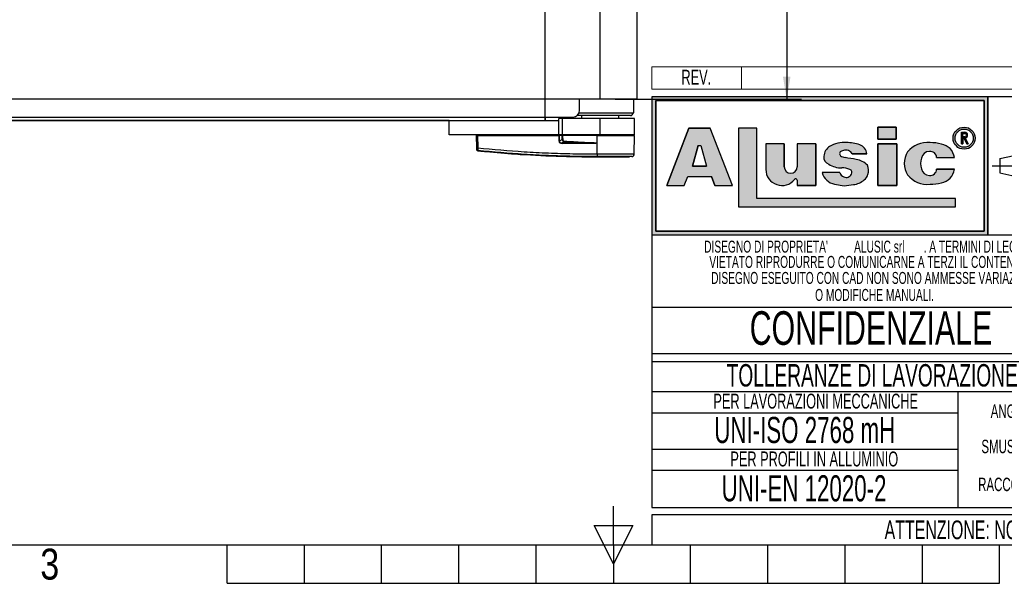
# Model space of a CAD drawing. Header units: millimetres. Extents: x 0 to 420, y 0 to 297.
# Tile 2 of 17: x 130 to 262, y 0 to 75. Entities that reach past the tile are written whole.
import ezdxf
from ezdxf.enums import TextEntityAlignment as Align

# ---------------------------------------------------------------- set-up
doc = ezdxf.new("R2010")
doc.units = ezdxf.units.MM
doc.linetypes.add('CENTERX2', pattern=[20.319999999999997, 12.7, -2.54, 2.54, -2.54])
doc.layers.add('CARTIGLIO', color=140, linetype='Continuous')
doc.layers.add('QUOTE', color=174, linetype='Continuous')
doc.styles.add('SLDTEXTSTYLE0', font='TXT', dxfattribs={"width": 0.6382978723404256})
doc.styles.add('SLDTEXTSTYLE1', font='TXT', dxfattribs={"width": 0.675})
doc.styles.add('SLDTEXTSTYLE2', font='TXT', dxfattribs={"width": 0.8214676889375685})
doc.styles.add('SLDTEXTSTYLE3', font='TXT', dxfattribs={"width": 0.75})
doc.dimstyles.new('SLDDIMSTYLE0', dxfattribs={"dimtxt": 3, "dimasz": 3, "dimexe": 0, "dimexo": 0.0625, "dimgap": 0.75, "dimtad": 1, "dimlfac": 5.437476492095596, "dimrnd": 1e-09, "dimzin": 12, "dimdsep": 46, "dimtxsty": 'SLDTEXTSTYLE3', "dimsah": 1, "dimcen": 0.09, "dimadec": 0, "dimazin": 3, "dimtfac": 1, "dimtdec": 3, "dimtofl": 0, "dimtmove": 0, "dimatfit": 3, "dimfxl": 0, "dimfrac": 2, "dimtolj": 1, "dimtzin": 12, "dimarcsym": 0})

# ---------------------------------------------------------------- blocks, each defined once
blk = doc.blocks.new('SW_NOTE_0_1')
at = {"layer": 'CARTIGLIO', "color": 0, "insert": (85.40558510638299, 3.222669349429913), "char_height": 2.5, "attachment_point": 2, "style": 'SLDTEXTSTYLE0'}
blk.add_mtext("ATTENZIONE: NON INTERPRETARE IL DISEGNO. IN CASO DI QUOTE MANCANTI O POCO CHIARE CONSULTARE L'UFFICIO TECNICO", dxfattribs=at)
blk = doc.blocks.new('SW_NOTE_0_14')
at = {"layer": 'CARTIGLIO', "color": 0, "insert": (6.67819148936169, 2.320321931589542), "char_height": 1.8, "attachment_point": 2, "style": 'SLDTEXTSTYLE0'}
blk.add_mtext("ANGOLO ±10'", dxfattribs=at)
blk = doc.blocks.new('SW_NOTE_0_15')
at = {"layer": 'CARTIGLIO', "color": 0, "insert": (23.93617021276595, 3.867203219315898), "char_height": 3, "attachment_point": 2, "style": 'SLDTEXTSTYLE0'}
blk.add_mtext('TOLLERANZE DI LAVORAZIONE', dxfattribs=at)
blk = doc.blocks.new('SW_NOTE_0_16')
at = {"layer": 'CARTIGLIO', "color": 0, "insert": (21.07265624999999, 5.800804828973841), "char_height": 4.500000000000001, "attachment_point": 2, "style": 'SLDTEXTSTYLE1'}
blk.add_mtext('CONFIDENZIALE', dxfattribs=at)
blk = doc.blocks.new('SW_NOTE_0_17')
at = {"layer": 'CARTIGLIO', "color": 0, "insert": (28.04255319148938, 2.062508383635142), "char_height": 1.6, "attachment_point": 2, "style": 'SLDTEXTSTYLE0'}
blk.add_mtext('DISEGNO ESEGUITO CON CAD NON SONO AMMESSE VARIAZIONI', dxfattribs=at)
blk = doc.blocks.new('SW_NOTE_0_18')
at = {"layer": 'CARTIGLIO', "color": 0, "insert": (27.3404255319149, 2.062508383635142), "char_height": 1.6, "attachment_point": 2, "style": 'SLDTEXTSTYLE0'}
blk.add_mtext('VIETATO RIPRODURRE O COMUNICARNE A TERZI IL CONTENUTO.', dxfattribs=at)
blk = doc.blocks.new('SW_NOTE_0_19')
at = {"layer": 'CARTIGLIO', "color": 0, "insert": (7.587765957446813, 2.320321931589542), "char_height": 1.8, "attachment_point": 2, "style": 'SLDTEXTSTYLE0'}
blk.add_mtext('SMUSSO 0.5x45°', dxfattribs=at)
blk = doc.blocks.new('SW_NOTE_0_20')
at = {"layer": 'CARTIGLIO', "color": 0, "insert": (10.40425531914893, 2.062508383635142), "char_height": 1.6, "attachment_point": 2, "style": 'SLDTEXTSTYLE0'}
blk.add_mtext('O MODIFICHE MANUALI.', dxfattribs=at)
blk = doc.blocks.new('SW_NOTE_0_21')
at = {"layer": 'CARTIGLIO', "color": 0, "char_height": 1.6, "attachment_point": 2, "style": 'SLDTEXTSTYLE0'}
for s, insert in [("DISEGNO DI PROPRIETA'", (10.27659574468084, 2.062508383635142)), ('ALUSIC srl', (25.45120500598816, 2.062508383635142)), (". A TERMINI DI LEGGE E'", (39.41078027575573, 2.062508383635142))]:
    blk.add_mtext(s, dxfattribs=dict(at, insert=insert))
blk = doc.blocks.new('SW_NOTE_0_22')
at = {"layer": 'CARTIGLIO', "color": 0, "insert": (8.569148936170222, 2.320321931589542), "char_height": 1.8, "attachment_point": 2, "style": 'SLDTEXTSTYLE0'}
blk.add_mtext('RACCORDO R 0.5', dxfattribs=at)
blk = doc.blocks.new('SW_NOTE_0_23')
at = {"layer": 'CARTIGLIO', "color": 0, "insert": (18.30319148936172, 2.578135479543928), "char_height": 2, "attachment_point": 2, "style": 'SLDTEXTSTYLE0'}
blk.add_mtext('PER LAVORAZIONI MECCANICHE', dxfattribs=at)
blk = doc.blocks.new('SW_NOTE_0_24')
at = {"layer": 'CARTIGLIO', "color": 0, "insert": (15.68484042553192, 4.511737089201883), "char_height": 3.5, "attachment_point": 2, "style": 'SLDTEXTSTYLE0'}
blk.add_mtext('UNI-ISO 2768 mH', dxfattribs=at)
blk = doc.blocks.new('SW_NOTE_0_25')
at = {"layer": 'CARTIGLIO', "color": 0, "insert": (13.85638297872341, 2.578135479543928), "char_height": 2, "attachment_point": 2, "style": 'SLDTEXTSTYLE0'}
blk.add_mtext('PER PROFILI IN ALLUMINIO', dxfattribs=at)
blk = doc.blocks.new('SW_NOTE_0_26')
at = {"layer": 'CARTIGLIO', "color": 0, "insert": (14.05585106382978, 4.511737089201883), "char_height": 3.5, "attachment_point": 2, "style": 'SLDTEXTSTYLE0'}
blk.add_mtext('UNI-EN 12020-2', dxfattribs=at)
blk = doc.blocks.new('SW_NOTE_0_27')
at = {"layer": 'CARTIGLIO', "color": 0, "insert": (2.340425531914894, 2.578135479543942), "char_height": 2, "attachment_point": 2, "style": 'SLDTEXTSTYLE0'}
blk.add_mtext('REV.', dxfattribs=at)
blk = doc.blocks.new('Cartiglio ALUSIC')
at = {"layer": 'CARTIGLIO'}
h = blk.add_hatch(color=256, dxfattribs=at)
h.paths.add_polyline_path([(113.971100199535, 149.9990413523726), (113.971100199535, 131.4990413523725), (158.971100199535, 131.4990413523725), (158.971100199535, 149.9990413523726)], flags=0)
h.paths.add_polyline_path([(114.471100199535, 131.9990413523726), (114.471100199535, 149.4990413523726), (158.471100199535, 149.4990413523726), (158.471100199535, 131.9990413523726)], flags=0)
h = blk.add_hatch(color=256, dxfattribs=at)
h.paths.add_polyline_path([(118.292263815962, 138.1064632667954), (118.7611454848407, 139.3206628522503), (121.9303757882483, 139.3206628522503), (122.3992574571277, 138.1064632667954), (124.7510688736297, 138.1064632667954), (121.7833115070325, 145.7916640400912), (118.9082097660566, 145.7916640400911), (115.9404523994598, 138.1064632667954)], flags=0)
h.paths.add_polyline_path([(119.3961687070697, 140.7216809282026), (120.1708764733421, 143.4547391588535), (120.5206447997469, 143.4547391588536), (121.2953525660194, 140.721680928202)], flags=0)
for points in [[(128.0219401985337, 145.7956943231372), (125.5527056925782, 145.7956943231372), (125.5527056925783, 135.2696801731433), (154.6424359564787, 135.2696801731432), (154.6424359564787, 136.3597302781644), (128.0219401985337, 136.3597302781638)], [(144.2116339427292, 145.9308884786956), (144.2116339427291, 144.3245774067), (146.6985305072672, 144.3245774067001), (146.6985305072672, 145.9308884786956)], [(146.7838932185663, 143.6808359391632), (144.2116339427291, 143.6808359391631), (144.2116339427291, 138.1064632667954), (146.7838932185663, 138.1064632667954)]]:
    blk.add_hatch(color=256, dxfattribs=at).paths.add_polyline_path(points, flags=0)
h = blk.add_hatch(color=256, dxfattribs=at)
edge = h.paths.add_edge_path(flags=0)
edge.add_arc((155.7921827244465, 144.4510199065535), 1.479868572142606, 0, 360)
edge = h.paths.add_edge_path(flags=0)
edge.add_arc((155.7921827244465, 144.4510199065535), 1.214864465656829, 0, 360)
h = blk.add_hatch(color=256, dxfattribs=at)
edge = h.paths.add_edge_path(flags=0)
edge.add_arc((155.8903200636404, 144.8676091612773), 0.3723980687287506, 277.1406326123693, 450.0000000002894)
edge.add_line((155.8903200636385, 145.240007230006), (155.450204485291, 145.240007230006))
edge.add_line((155.450204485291, 145.240007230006), (155.450204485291, 143.6880606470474))
edge.add_line((155.450204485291, 143.6880606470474), (155.605611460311, 143.6880606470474))
edge.add_line((155.605611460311, 143.6880606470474), (155.605611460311, 144.4952110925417))
edge.add_line((155.605611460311, 144.4952110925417), (155.764003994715, 144.4952110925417))
edge.add_line((155.764003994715, 144.4952110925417), (156.171212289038, 143.6880606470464))
edge.add_line((156.171212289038, 143.6880606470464), (156.3452765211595, 143.6880606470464))
edge.add_line((156.3452765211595, 143.6880606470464), (155.9366110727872, 144.4980993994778))
edge = h.paths.add_edge_path(flags=0)
edge.add_line((155.6056114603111, 145.0846002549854), (155.8903200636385, 145.0846002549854))
edge.add_arc((155.8903200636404, 144.8676091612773), 0.2169910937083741, -90.00000000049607, 90.00000000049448, ccw=False)
edge.add_line((155.8903200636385, 144.6506180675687), (155.6056114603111, 144.6506180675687))
edge.add_line((155.6056114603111, 144.6506180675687), (155.6056114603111, 145.0846002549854))
h = blk.add_hatch(color=256, dxfattribs=at)
edge = h.paths.add_edge_path(flags=0)
edge.add_line((139.7219511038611, 138.0874905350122), (140.9616140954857, 138.2313935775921))
edge.add_arc((140.6251358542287, 140.9172664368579), 2.706867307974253, 277.1406456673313, 311.0032214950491)
edge.add_arc((141.7459062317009, 139.8536948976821), 1.178212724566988, 303.7868133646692, 347.8980612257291)
edge.add_arc((141.0550130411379, 140.1458147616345), 1.920162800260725, 343.6935231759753, 381.4193527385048)
edge.add_arc((140.9170023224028, 138.8528855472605), 2.77207698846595, 46.00269433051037, 81.25096772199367)
edge.add_arc((133.1604335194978, 99.54681763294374), 42.8338661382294, 78.993004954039, 81.01866969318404)
edge.add_arc((140.0875549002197, 143.5111497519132), 1.672976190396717, 238.77709912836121, 261.74465207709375, ccw=False)
edge.add_arc((139.511171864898, 142.3534770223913), 0.3988810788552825, 114.64010585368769, 223.1865854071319, ccw=False)
edge.add_arc((139.9292750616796, 141.471492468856), 1.374925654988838, 90.51660503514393, 115.15343256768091, ccw=False)
edge.add_arc((139.978971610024, 141.8617877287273), 0.986530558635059, 50.69488274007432, 93.60864602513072, ccw=False)
edge.add_arc((140.2656634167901, 142.2302567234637), 0.519939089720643, 14.547573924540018, 49.4198797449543, ccw=False)
edge.add_line((140.7689329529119, 142.3608569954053), (142.7634621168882, 142.3608569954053))
edge.add_arc((141.3534729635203, 142.2214802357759), 1.416861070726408, 5.645321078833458, 71.38339334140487)
edge.add_arc((140.0918708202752, 138.6413140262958), 5.212710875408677, 70.80435731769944, 90.86664277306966)
edge.add_arc((139.6876943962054, 140.01898057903), 3.848224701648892, 85.15036290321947, 119.9120405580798)
edge.add_arc((138.7589405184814, 141.8826763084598), 1.774008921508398, 123.9309471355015, 174.9914571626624)
edge.add_arc((138.007121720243, 141.9227892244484), 1.021881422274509, 173.5516105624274, 249.3813116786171)
edge.add_arc((139.4480837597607, 143.8857829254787), 3.430150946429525, 238.3320469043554, 269.1908231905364)
edge.add_arc((139.5671105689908, 138.3083973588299), 2.154096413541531, 64.99796384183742, 94.45891481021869, ccw=False)
edge.add_arc((140.3551381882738, 139.8813550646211), 0.398545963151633, -35.586121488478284, 72.11412463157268, ccw=False)
edge.add_arc((139.9862171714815, 139.9393420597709), 0.7512299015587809, 245.201083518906, 337.29941344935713, ccw=False)
edge.add_arc((139.934335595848, 140.0154535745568), 0.8024620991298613, 192.5591591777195, 250.8523518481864, ccw=False)
edge.add_line((139.1510748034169, 139.8409601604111), (136.768183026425, 139.8409601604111))
edge.add_arc((138.8654850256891, 140.4022414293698), 2.1711085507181, 194.9824340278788, 258.3364147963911)
edge.add_line((138.4265630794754, 138.2759630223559), (139.7219511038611, 138.0874905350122))
h = blk.add_hatch(color=256, dxfattribs=at)
edge = h.paths.add_edge_path(flags=0)
edge.add_arc((151.1448446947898, 140.5631500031), 1.095489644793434, 191.1589777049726, 269.9285492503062, ccw=False)
edge.add_arc((152.2932291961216, 141.066632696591), 2.335462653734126, 162.1599290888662, 197.8400709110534, ccw=False)
edge.add_arc((151.1448446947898, 141.5701153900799), 1.095489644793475, 90.07145075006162, 168.8410222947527, ccw=False)
edge.add_arc((151.2517282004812, 141.8150308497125), 0.8574339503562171, 2.566657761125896, 97.25285314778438, ccw=False)
edge.add_line((152.108301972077, 141.8534281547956), (154.4848142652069, 141.8534281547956))
edge.add_arc((152.4212904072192, 141.6061501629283), 2.078287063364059, 6.833333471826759, 81.00039250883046)
edge.add_arc((151.336234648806, 138.6914263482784), 5.163706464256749, 74.1517675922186, 91.31975036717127)
edge.add_arc((150.8738064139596, 140.4366829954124), 3.434301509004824, 84.25969198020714, 140.8312604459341)
edge.add_arc((150.5707293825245, 141.0666326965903), 2.817144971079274, 146.8823062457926, 213.1176937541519)
edge.add_arc((150.87380641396, 141.6965823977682), 3.434301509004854, 219.1687395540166, 275.7403080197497)
edge.add_arc((151.3362346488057, 143.4418390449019), 5.163706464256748, 268.6802496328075, 285.8482324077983)
edge.add_arc((152.4212904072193, 140.5271152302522), 2.078287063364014, 278.9996074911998, 353.1666665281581)
edge.add_line((154.4848142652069, 140.2798372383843), (152.1083019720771, 140.2798372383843))
edge.add_arc((151.2517282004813, 140.3182345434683), 0.8574339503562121, 262.7471468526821, 357.4333422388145, ccw=False)
h = blk.add_hatch(color=256, dxfattribs=at)
edge = h.paths.add_edge_path(flags=0)
edge.add_arc((132.5578484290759, 140.6186164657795), 0.8721260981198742, 180, 360, ccw=False)
edge.add_line((131.6857223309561, 140.6186164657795), (131.6857223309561, 143.6808359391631))
edge.add_line((131.6857223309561, 143.6808359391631), (129.2243885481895, 143.6808359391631))
edge.add_line((129.2243885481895, 143.6808359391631), (129.2243885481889, 140.2640777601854))
edge.add_arc((131.3820030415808, 140.2640777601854), 2.157614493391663, 180, 321.9680973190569)
edge.add_arc((133.2350345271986, 138.8146685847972), 0.1949400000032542, 3.751097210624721e-10, 141.9680973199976, ccw=False)
edge.add_line((133.4299745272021, 138.8146685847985), (133.4299745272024, 138.106463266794))
edge.add_line((133.4299745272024, 138.106463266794), (135.91068894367, 138.106463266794))
edge.add_line((135.91068894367, 138.106463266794), (135.9106889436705, 143.6808359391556))
edge.add_line((135.9106889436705, 143.6808359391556), (133.4299745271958, 143.6808359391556))
edge.add_line((133.4299745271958, 143.6808359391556), (133.4299745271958, 140.6186164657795))
at = {"color": 161, "linetype": 'Continuous', "lineweight": 18}
for p, q in [((113.971100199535, 150.9990413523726), (113.971100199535, 153.9990413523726)), ((113.971100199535, 153.9990413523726), (313.621100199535, 153.9990413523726)), ((125.971100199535, 153.9990413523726), (125.971100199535, 150.9990413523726)), ((113.971100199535, 150.9990413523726), (313.621100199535, 150.9990413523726))]:
    blk.add_line(p, q, dxfattribs=at)
at = {"layer": 'CARTIGLIO'}
for p, q in [((113.971100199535, 149.9990413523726), (113.971100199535, 131.4990413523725)), ((113.971100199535, 149.9990413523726), (113.971100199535, 94.99904135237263)), ((173.971100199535, 149.9990413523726), (113.971100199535, 149.9990413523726)), ((158.971100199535, 149.9990413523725), (113.971100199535, 149.9990413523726)), ((113.971100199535, 149.9990413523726), (113.971100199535, 131.4990413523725)), ((113.971100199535, 149.9990413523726), (113.971100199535, 115.5498549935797)), ((114.471100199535, 131.9990413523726), (114.471100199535, 149.4990413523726)), ((114.471100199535, 149.4990413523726), (114.471100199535, 131.9990413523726)), ((114.471100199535, 149.4990413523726), (158.471100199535, 149.4990413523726)), ((158.471100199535, 149.4990413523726), (114.471100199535, 149.4990413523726)), ((158.471100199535, 149.4990413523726), (158.471100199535, 131.9990413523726)), ((158.471100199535, 131.9990413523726), (158.471100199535, 149.4990413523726)), ((158.971100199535, 131.4990413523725), (158.971100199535, 149.9990413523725)), ((158.971100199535, 149.9990413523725), (158.971100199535, 131.4990413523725)), ((118.9082097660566, 145.7916640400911), (115.9404523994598, 138.1064632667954)), ((115.9404523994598, 138.1064632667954), (118.9082097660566, 145.7916640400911)), ((121.7833115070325, 145.7916640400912), (118.9082097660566, 145.7916640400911)), ((118.9082097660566, 145.7916640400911), (121.7833115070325, 145.7916640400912)), ((124.7510688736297, 138.1064632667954), (121.7833115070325, 145.7916640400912)), ((124.7510688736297, 138.1064632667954), (121.7833115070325, 145.7916640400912)), ((128.0219401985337, 145.7956943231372), (125.5527056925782, 145.7956943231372)), ((125.5527056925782, 145.7956943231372), (125.5527056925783, 135.2696801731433)), ((128.0219401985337, 145.7956943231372), (125.5527056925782, 145.7956943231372)), ((125.5527056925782, 145.7956943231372), (125.5527056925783, 135.2696801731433)), ((128.0219401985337, 136.3597302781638), (128.0219401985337, 145.7956943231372)), ((128.0219401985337, 136.3597302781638), (128.0219401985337, 145.7956943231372)), ((146.6985305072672, 145.9308884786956), (144.2116339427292, 145.9308884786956)), ((144.2116339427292, 145.9308884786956), (144.2116339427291, 144.3245774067)), ((144.2116339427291, 144.3245774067), (144.2116339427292, 145.9308884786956)), ((144.2116339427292, 145.9308884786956), (146.6985305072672, 145.9308884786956)), ((146.6985305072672, 145.9308884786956), (146.6985305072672, 144.3245774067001)), ((146.6985305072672, 144.3245774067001), (146.6985305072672, 145.9308884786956)), ((155.450204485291, 143.6880606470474), (155.450204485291, 145.240007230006)), ((155.450204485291, 143.6880606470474), (155.450204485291, 145.240007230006)), ((155.450204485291, 145.240007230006), (155.8903200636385, 145.240007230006)), ((155.450204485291, 145.240007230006), (155.8903200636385, 145.240007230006)), ((144.2116339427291, 144.3245774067), (146.6985305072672, 144.3245774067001)), ((146.6985305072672, 144.3245774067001), (144.2116339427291, 144.3245774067)), ((155.6056114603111, 145.0846002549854), (155.8903200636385, 145.0846002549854)), ((155.6056114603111, 144.6506180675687), (155.6056114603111, 145.0846002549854)), ((155.6056114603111, 144.6506180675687), (155.6056114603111, 145.0846002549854)), ((155.6056114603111, 145.0846002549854), (155.8903200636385, 145.0846002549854)), ((155.6056114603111, 144.6506180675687), (155.8903200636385, 144.6506180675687)), ((155.8903200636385, 144.6506180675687), (155.6056114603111, 144.6506180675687)), ((155.605611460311, 144.4952110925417), (155.605611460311, 143.6880606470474)), ((155.605611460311, 143.6880606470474), (155.605611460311, 144.4952110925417)), ((155.764003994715, 144.4952110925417), (155.605611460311, 144.4952110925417)), ((155.605611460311, 144.4952110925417), (155.764003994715, 144.4952110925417)), ((156.171212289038, 143.6880606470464), (155.764003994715, 144.4952110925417)), ((155.764003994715, 144.4952110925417), (156.171212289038, 143.6880606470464)), ((155.9366110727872, 144.4980993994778), (156.3452765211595, 143.6880606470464)), ((155.9366110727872, 144.4980993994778), (156.3452765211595, 143.6880606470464)), ((119.3961687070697, 140.7216809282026), (120.1708764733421, 143.4547391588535)), ((120.1708764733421, 143.4547391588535), (119.3961687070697, 140.7216809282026)), ((120.1708764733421, 143.4547391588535), (120.5206447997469, 143.4547391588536)), ((120.1708764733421, 143.4547391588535), (120.5206447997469, 143.4547391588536)), ((120.5206447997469, 143.4547391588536), (121.2953525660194, 140.721680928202)), ((120.5206447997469, 143.4547391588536), (121.2953525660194, 140.721680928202)), ((129.2243885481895, 143.6808359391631), (129.2243885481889, 140.2640777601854)), ((131.6857223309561, 143.6808359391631), (129.2243885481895, 143.6808359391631)), ((131.6857223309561, 143.6808359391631), (129.2243885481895, 143.6808359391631)), ((129.2243885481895, 143.6808359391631), (129.2243885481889, 140.2640777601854)), ((131.6857223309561, 140.6186164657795), (131.6857223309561, 143.6808359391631)), ((131.6857223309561, 143.6808359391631), (131.6857223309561, 140.6186164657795)), ((135.9106889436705, 143.6808359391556), (133.4299745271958, 143.6808359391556)), ((133.4299745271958, 143.6808359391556), (133.4299745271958, 140.6186164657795)), ((133.4299745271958, 143.6808359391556), (133.4299745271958, 140.6186164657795)), ((135.9106889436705, 143.6808359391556), (133.4299745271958, 143.6808359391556)), ((135.9106889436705, 143.6808359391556), (135.91068894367, 138.106463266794)), ((135.91068894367, 138.106463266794), (135.9106889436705, 143.6808359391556)), ((146.7838932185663, 143.6808359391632), (144.2116339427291, 143.6808359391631)), ((144.2116339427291, 143.6808359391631), (144.2116339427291, 138.1064632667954)), ((144.2116339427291, 143.6808359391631), (146.7838932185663, 143.6808359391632)), ((144.2116339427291, 138.1064632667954), (144.2116339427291, 143.6808359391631)), ((146.7838932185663, 138.1064632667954), (146.7838932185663, 143.6808359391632)), ((146.7838932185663, 143.6808359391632), (146.7838932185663, 138.1064632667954)), ((155.450204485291, 143.6880606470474), (155.605611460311, 143.6880606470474)), ((155.605611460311, 143.6880606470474), (155.450204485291, 143.6880606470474)), ((156.171212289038, 143.6880606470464), (156.3452765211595, 143.6880606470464)), ((156.3452765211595, 143.6880606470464), (156.171212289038, 143.6880606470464)), ((160.5624374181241, 141.7060810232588), (166.0550106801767, 142.8872795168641)), ((140.7689329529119, 142.3608569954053), (142.7634621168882, 142.3608569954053)), ((142.7634621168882, 142.3608569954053), (140.7689329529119, 142.3608569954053)), ((152.108301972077, 141.8534281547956), (154.4848142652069, 141.8534281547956)), ((152.108301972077, 141.8534281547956), (154.4848142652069, 141.8534281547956)), ((160.5624374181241, 141.7060810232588), (160.5624374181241, 139.7920016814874)), ((121.2953525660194, 140.721680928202), (119.3961687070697, 140.7216809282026)), ((119.3961687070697, 140.7216809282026), (121.2953525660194, 140.721680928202)), ((139.1510748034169, 139.8409601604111), (136.768183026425, 139.8409601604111)), ((139.1510748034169, 139.8409601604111), (136.768183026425, 139.8409601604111)), ((154.4848142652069, 140.2798372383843), (152.1083019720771, 140.2798372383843)), ((152.1083019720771, 140.2798372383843), (154.4848142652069, 140.2798372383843)), ((118.292263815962, 138.1064632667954), (118.7611454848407, 139.3206628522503)), ((118.292263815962, 138.1064632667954), (118.7611454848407, 139.3206628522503)), ((118.7611454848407, 139.3206628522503), (121.9303757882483, 139.3206628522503)), ((118.7611454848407, 139.3206628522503), (121.9303757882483, 139.3206628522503)), ((122.3992574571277, 138.1064632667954), (121.9303757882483, 139.3206628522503)), ((121.9303757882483, 139.3206628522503), (122.3992574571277, 138.1064632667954)), ((133.4299745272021, 138.8146685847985), (133.4299745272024, 138.106463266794)), ((133.4299745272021, 138.8146685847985), (133.4299745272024, 138.106463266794)), ((160.5624374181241, 139.7920016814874), (166.0550106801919, 138.6108031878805)), ((115.9404523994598, 138.1064632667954), (118.292263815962, 138.1064632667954)), ((115.9404523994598, 138.1064632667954), (118.292263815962, 138.1064632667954)), ((122.3992574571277, 138.1064632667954), (124.7510688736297, 138.1064632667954)), ((122.3992574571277, 138.1064632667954), (124.7510688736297, 138.1064632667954)), ((133.4299745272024, 138.106463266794), (135.91068894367, 138.106463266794)), ((135.91068894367, 138.106463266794), (133.4299745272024, 138.106463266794)), ((138.4265630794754, 138.2759630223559), (139.7219511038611, 138.0874905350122)), ((138.4265630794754, 138.2759630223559), (139.7219511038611, 138.0874905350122)), ((139.7219511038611, 138.0874905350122), (140.9616140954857, 138.2313935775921)), ((139.7219511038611, 138.0874905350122), (140.9616140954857, 138.2313935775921)), ((144.2116339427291, 138.1064632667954), (146.7838932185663, 138.1064632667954)), ((146.7838932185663, 138.1064632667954), (144.2116339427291, 138.1064632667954)), ((154.6424359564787, 136.3597302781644), (128.0219401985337, 136.3597302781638)), ((154.6424359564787, 136.3597302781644), (128.0219401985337, 136.3597302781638)), ((154.6424359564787, 135.2696801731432), (154.6424359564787, 136.3597302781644)), ((154.6424359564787, 135.2696801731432), (154.6424359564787, 136.3597302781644)), ((125.5527056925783, 135.2696801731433), (154.6424359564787, 135.2696801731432)), ((125.5527056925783, 135.2696801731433), (154.6424359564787, 135.2696801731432)), ((158.471100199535, 131.9990413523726), (114.471100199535, 131.9990413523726)), ((114.471100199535, 131.9990413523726), (158.471100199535, 131.9990413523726)), ((113.971100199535, 131.4990413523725), (158.971100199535, 131.4990413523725)), ((113.971100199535, 131.4990413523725), (173.971100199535, 131.4990413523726)), ((173.971100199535, 121.7636603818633), (113.971100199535, 121.7636603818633)), ((173.971100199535, 115.5498549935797), (113.971100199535, 115.5498549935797)), ((113.971100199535, 114.5498549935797), (173.971100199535, 114.5498549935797)), ((113.971100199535, 114.5498549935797), (113.971100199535, 94.99904135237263)), ((173.9571410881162, 110.4900006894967), (113.9571410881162, 110.4900006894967)), ((154.9806365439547, 94.99904135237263), (154.9806365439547, 110.4900006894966)), ((113.971100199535, 107.6716313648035), (154.9806365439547, 107.6716313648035)), ((154.9806365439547, 102.7445210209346), (113.971100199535, 102.7445210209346)), ((113.9850593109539, 99.96496483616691), (154.9945956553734, 99.96496483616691)), ((113.971100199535, 94.99904135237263), (173.971100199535, 94.99904135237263)), ((313.621100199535, 93.99904135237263), (113.971100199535, 93.99904135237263)), ((113.971100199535, 93.99904135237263), (113.971100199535, 89.99904135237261)), ((113.971100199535, 89.99904135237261), (313.621100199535, 89.99904135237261))]:
    blk.add_line(p, q, dxfattribs=at)
at = {"layer": 'CARTIGLIO', "linetype": 'CENTERX2'}
blk.add_line((159.5584198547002, 140.749041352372), (173.3837805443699, 140.749041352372), dxfattribs=at)
at = {"layer": 'CARTIGLIO', "linetype": 'Continuous'}
blk.add_line((113.9695322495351, 89.99904135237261), (313.621100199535, 89.99904135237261), dxfattribs=at)
at = {"layer": 'CARTIGLIO'}
for radius in [1.479868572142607, 1.479868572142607, 1.214864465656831, 1.214864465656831]:
    blk.add_circle((155.7921827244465, 144.4510199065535), radius, dxfattribs=at)
for centre, radius, start, end in [((155.8903200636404, 144.8676091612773), 0.3723980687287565, 277.1406326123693, 90.00000000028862), ((155.8903200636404, 144.8676091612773), 0.3723980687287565, 277.1406326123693, 90.00000000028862), ((139.6876943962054, 140.01898057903), 3.848224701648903, 85.15036290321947, 119.9120405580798), ((139.6876943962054, 140.01898057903), 3.848224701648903, 85.15036290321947, 119.9120405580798), ((140.0918708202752, 138.6413140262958), 5.212710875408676, 70.80435731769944, 90.86664277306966), ((140.0918708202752, 138.6413140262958), 5.212710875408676, 70.80435731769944, 90.86664277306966), ((150.8738064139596, 140.4366829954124), 3.434301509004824, 84.25969198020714, 140.8312604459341), ((150.8738064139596, 140.4366829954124), 3.434301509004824, 84.25969198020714, 140.8312604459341), ((151.336234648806, 138.6914263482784), 5.163706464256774, 74.1517675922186, 91.31975036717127), ((151.336234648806, 138.6914263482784), 5.163706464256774, 74.1517675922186, 91.31975036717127), ((155.8903200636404, 144.8676091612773), 0.2169910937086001, 269.9999999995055, 90.00000000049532), ((155.8903200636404, 144.8676091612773), 0.2169910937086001, 269.9999999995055, 90.00000000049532), ((138.7589405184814, 141.8826763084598), 1.774008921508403, 123.9309471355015, 174.9914571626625), ((138.7589405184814, 141.8826763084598), 1.774008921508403, 123.9309471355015, 174.9914571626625), ((139.511171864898, 142.3534770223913), 0.3988810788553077, 114.6401058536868, 223.1865854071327), ((139.511171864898, 142.3534770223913), 0.3988810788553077, 114.6401058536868, 223.1865854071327), ((139.9292750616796, 141.471492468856), 1.374925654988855, 90.51660503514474, 115.1534325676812), ((139.9292750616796, 141.471492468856), 1.374925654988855, 90.51660503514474, 115.1534325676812), ((139.978971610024, 141.8617877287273), 0.9865305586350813, 50.69488274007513, 93.60864602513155), ((139.978971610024, 141.8617877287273), 0.9865305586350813, 50.69488274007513, 93.60864602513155), ((140.2656634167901, 142.2302567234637), 0.5199390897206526, 14.5475739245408, 49.41987974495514), ((140.2656634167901, 142.2302567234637), 0.5199390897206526, 14.5475739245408, 49.41987974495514), ((141.3534729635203, 142.2214802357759), 1.416861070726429, 5.645321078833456, 71.38339334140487), ((141.3534729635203, 142.2214802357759), 1.416861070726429, 5.645321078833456, 71.38339334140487), ((150.5707293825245, 141.0666326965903), 2.81714497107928, 146.8823062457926, 213.1176937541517), ((150.5707293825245, 141.0666326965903), 2.81714497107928, 146.8823062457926, 213.1176937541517), ((151.1448446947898, 141.5701153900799), 1.095489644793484, 90.07145075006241, 168.8410222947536), ((151.1448446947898, 141.5701153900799), 1.095489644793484, 90.07145075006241, 168.8410222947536), ((151.2517282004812, 141.8150308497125), 0.8574339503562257, 2.566657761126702, 97.25285314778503), ((151.2517282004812, 141.8150308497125), 0.8574339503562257, 2.566657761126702, 97.25285314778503), ((152.4212904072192, 141.6061501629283), 2.078287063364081, 6.833333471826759, 81.00039250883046), ((152.4212904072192, 141.6061501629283), 2.078287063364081, 6.833333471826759, 81.00039250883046), ((138.007121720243, 141.9227892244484), 1.021881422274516, 173.5516105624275, 249.381311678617), ((138.007121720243, 141.9227892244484), 1.021881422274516, 173.5516105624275, 249.381311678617), ((140.0875549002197, 143.5111497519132), 1.672976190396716, 238.777099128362, 261.7446520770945), ((140.0875549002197, 143.5111497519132), 1.672976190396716, 238.777099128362, 261.7446520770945), ((133.1604335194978, 99.54681763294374), 42.83386613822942, 78.993004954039, 81.01866969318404), ((133.1604335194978, 99.54681763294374), 42.83386613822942, 78.993004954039, 81.01866969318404), ((140.9170023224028, 138.8528855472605), 2.77207698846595, 46.00269433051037, 81.25096772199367), ((140.9170023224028, 138.8528855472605), 2.77207698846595, 46.00269433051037, 81.25096772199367), ((152.2932291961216, 141.066632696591), 2.335462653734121, 162.159929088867, 197.8400709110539), ((152.2932291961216, 141.066632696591), 2.335462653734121, 162.159929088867, 197.8400709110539), ((131.3820030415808, 140.2640777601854), 2.157614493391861, 180, 321.9680973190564), ((131.3820030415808, 140.2640777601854), 2.157614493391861, 180, 321.9680973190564), ((132.5578484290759, 140.6186164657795), 0.8721260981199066, 180, 0), ((132.5578484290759, 140.6186164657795), 0.8721260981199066, 180, 0), ((138.8654850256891, 140.4022414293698), 2.171108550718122, 194.9824340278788, 258.3364147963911), ((138.8654850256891, 140.4022414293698), 2.171108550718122, 194.9824340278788, 258.3364147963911), ((139.4480837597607, 143.8857829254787), 3.430150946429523, 238.3320469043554, 269.1908231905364), ((139.4480837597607, 143.8857829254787), 3.430150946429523, 238.3320469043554, 269.1908231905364), ((139.934335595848, 140.0154535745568), 0.8024620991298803, 192.5591591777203, 250.8523518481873), ((139.934335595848, 140.0154535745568), 0.8024620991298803, 192.5591591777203, 250.8523518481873), ((139.5671105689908, 138.3083973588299), 2.154096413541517, 64.99796384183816, 94.45891481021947), ((139.5671105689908, 138.3083973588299), 2.154096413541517, 64.99796384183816, 94.45891481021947), ((140.3551381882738, 139.8813550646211), 0.398545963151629, 324.4138785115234, 72.11412463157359), ((140.3551381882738, 139.8813550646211), 0.398545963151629, 324.4138785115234, 72.11412463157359), ((141.0550130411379, 140.1458147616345), 1.920162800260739, 343.6935231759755, 21.41935273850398), ((141.0550130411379, 140.1458147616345), 1.920162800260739, 343.6935231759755, 21.41935273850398), ((151.1448446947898, 140.5631500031), 1.095489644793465, 191.1589777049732, 269.9285492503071), ((151.1448446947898, 140.5631500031), 1.095489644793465, 191.1589777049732, 269.9285492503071), ((151.2517282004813, 140.3182345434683), 0.8574339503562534, 262.7471468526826, 357.4333422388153), ((151.2517282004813, 140.3182345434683), 0.8574339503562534, 262.7471468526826, 357.4333422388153), ((152.4212904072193, 140.5271152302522), 2.078287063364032, 278.9996074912, 353.1666665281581), ((152.4212904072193, 140.5271152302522), 2.078287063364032, 278.9996074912, 353.1666665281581), ((133.2350345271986, 138.8146685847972), 0.1949400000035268, 3.759104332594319e-10, 141.9680973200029), ((133.2350345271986, 138.8146685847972), 0.1949400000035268, 3.759104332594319e-10, 141.9680973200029), ((139.9862171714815, 139.9393420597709), 0.7512299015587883, 245.2010835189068, 337.2994134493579), ((139.9862171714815, 139.9393420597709), 0.7512299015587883, 245.2010835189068, 337.2994134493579), ((140.6251358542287, 140.9172664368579), 2.706867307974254, 277.1406456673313, 311.0032214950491), ((140.6251358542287, 140.9172664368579), 2.706867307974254, 277.1406456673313, 311.0032214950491), ((141.7459062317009, 139.8536948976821), 1.178212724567, 303.7868133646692, 347.8980612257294), ((141.7459062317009, 139.8536948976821), 1.178212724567, 303.7868133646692, 347.8980612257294), ((150.87380641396, 141.6965823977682), 3.434301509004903, 219.1687395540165, 275.7403080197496), ((150.87380641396, 141.6965823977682), 3.434301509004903, 219.1687395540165, 275.7403080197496), ((151.3362346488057, 143.4418390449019), 5.163706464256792, 268.6802496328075, 285.8482324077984), ((151.3362346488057, 143.4418390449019), 5.163706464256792, 268.6802496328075, 285.8482324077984)]:
    blk.add_arc(centre, radius, start, end, dxfattribs=at)
at = {"layer": 'CARTIGLIO', "color": 140}
for name, p in [('SW_NOTE_0_27', (117.5683224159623, 151.0374199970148)), ('SW_NOTE_0_21', (118.9711016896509, 128.6603244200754)), ('SW_NOTE_0_18', (116.3533271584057, 126.6141659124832)), ('SW_NOTE_0_17', (115.6355512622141, 124.4682551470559)), ('SW_NOTE_0_20', (133.3899886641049, 122.1920407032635)), ('SW_NOTE_0_16', (122.2362996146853, 115.4679531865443)), ('SW_NOTE_0_15', (119.5374520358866, 110.3183836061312)), ('SW_NOTE_0_23', (117.6003680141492, 107.6481432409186)), ('SW_NOTE_0_14', (157.5950277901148, 106.4612057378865)), ('SW_NOTE_0_24', (118.7522918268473, 102.6005131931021)), ('SW_NOTE_0_19', (156.6725276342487, 101.7341689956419)), ('SW_NOTE_0_25', (121.8587729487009, 99.90266357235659)), ('SW_NOTE_0_26', (120.2859705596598, 94.78943414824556)), ('SW_NOTE_0_22', (155.6312777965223, 96.6517264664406)), ('SW_NOTE_0_1', (127.6311861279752, 90.01640253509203))]:
    blk.add_blockref(name, p, dxfattribs=at)
at = {"layer": 'CARTIGLIO', "color": 140, "style": 'SLDTEXTSTYLE0', "width": 0.6382978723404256}
for tag, height, p in [('AUTOATTR1', 3.5, (223.449403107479, 133.7003798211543)), ('AUTOATTR2', 3.5, (221.7698851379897, 127.4217635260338)), ('AUTOATTR11', 3.5, (222.8622803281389, 121.4105734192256)), ('AUTOATTR8', 4, (219.2444208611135, 110.0025032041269)), ('AUTOATTR9', 4, (218.1221976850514, 100.4234402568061)), ('AUTOATTR0', 4, (249.0325362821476, 100.3118048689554))]:
    blk.add_attdef(tag, text='', height=height, dxfattribs=at).set_placement(p, align=Align.TOP_CENTER)
at = {"layer": 'CARTIGLIO', "color": 140}
for tag in ['AUTOATTR13', 'AUTOATTR12', 'AUTOATTR10', 'AUTOATTR7', 'AUTOATTR6', 'AUTOATTR5', 'AUTOATTR4', 'AUTOATTR3']:
    blk.add_attdef(tag, (0, 0), '', height=4, dxfattribs=at)
blk = doc.blocks.new('_D_2')
at = {"layer": 'QUOTE'}
for p, q in [((210.2301267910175, 116.3402395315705), (235.2271620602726, 116.3402395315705)), ((233.2271620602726, 116.3402395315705), (233.2271620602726, 64.84576403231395)), ((210.2301267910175, 64.84576403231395), (235.2271620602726, 64.84576403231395))]:
    blk.add_line(p, q, dxfattribs=at)
for points in [[(233.2271620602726, 116.3402395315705), (232.7271620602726, 113.3402395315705), (233.7271620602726, 113.3402395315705)], [(233.2271620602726, 64.84576403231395), (233.7271620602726, 67.84576403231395), (232.7271620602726, 67.84576403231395)]]:
    blk.add_solid(points, dxfattribs=at)
at = {"layer": 'QUOTE', "insert": (229.3599587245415, 87.26800184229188), "char_height": 3, "attachment_point": 1, "rotation": 90.00000000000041, "style": 'SLDTEXTSTYLE3'}
blk.add_mtext('280', dxfattribs=at)

msp = doc.modelspace()

# ---------------------------------------------------------------- linework, layer by layer
at = {"color": 7, "linetype": 'Continuous'}
for p, q in [((200.8737731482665, 61.995176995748), (200.8737731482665, 119.1908265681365)), ((68.45940757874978, 61.995176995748), (200.8737731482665, 61.995176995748))]:
    msp.add_line(p, q, dxfattribs=at)
at = {"color": 7, "linetype": 'Continuous', "lineweight": 25}
for p, q in [((208.2301267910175, 64.84576403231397), (208.2301267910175, 116.3402395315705)), ((213.1956654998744, 64.84576403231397), (213.1956654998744, 116.3402395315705)), ((208.2301267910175, 64.84576403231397), (61.10305393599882, 64.84576403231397)), ((205.4714941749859, 63.3744933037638), (205.4714941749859, 64.84576403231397)), ((213.1956654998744, 64.84576403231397), (208.2301267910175, 64.84576403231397)), ((212.7358933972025, 63.00667562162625), (212.748153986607, 64.84576403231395)), ((64.7812307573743, 62.45494909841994), (204.551949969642, 62.45494909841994)), ((200.8737731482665, 62.45494909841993), (200.8737731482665, 61.995176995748)), ((202.7128615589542, 61.99517699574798), (202.7128615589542, 62.27104025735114)), ((203.1726336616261, 62.27104025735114), (202.7128615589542, 62.27104025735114)), ((203.1726336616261, 60.06413416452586), (203.1726336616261, 62.27104025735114)), ((208.2301267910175, 62.27104025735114), (203.1726336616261, 62.27104025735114)), ((212.2761212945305, 62.6388579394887), (205.1036764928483, 62.63885793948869)), ((205.3996954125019, 63.00667562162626), (212.7358933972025, 63.00667562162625)), ((205.747357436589, 62.63885793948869), (205.747357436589, 62.27104025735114)), ((208.2301267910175, 60.06413416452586), (208.2301267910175, 62.27104025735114)), ((212.8278478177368, 62.27104025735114), (208.2301267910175, 62.27104025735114)), ((210.7128961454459, 62.27104025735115), (210.7128961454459, 62.6388579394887)), ((212.8278478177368, 60.06413416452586), (212.8278478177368, 62.27104025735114)), ((188.0001542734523, 61.995176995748), (81.33302645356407, 61.995176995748)), ((188.0001542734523, 60.06413416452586), (188.0001542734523, 61.99517699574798)), ((188.0001542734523, 61.99517699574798), (202.7128615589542, 61.99517699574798)), ((202.7128615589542, 60.06413416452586), (202.7128615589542, 61.99517699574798)), ((202.7128615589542, 60.06413416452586), (188.0001542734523, 60.06413416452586)), ((191.6935045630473, 58.32542692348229), (191.6791335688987, 59.97217974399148)), ((191.8138937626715, 59.97217974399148), (191.6791335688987, 59.97217974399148)), ((191.7686804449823, 59.97217974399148), (191.7702855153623, 60.06413416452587)), ((191.8138937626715, 59.97217974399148), (191.8282647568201, 58.32542692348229)), ((191.8138937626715, 59.97217974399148), (202.7226421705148, 59.97217974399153)), ((191.8206825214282, 59.97217974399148), (191.8208173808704, 60.06413416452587)), ((203.1726336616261, 60.06413416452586), (202.7128615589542, 60.06413416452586)), ((202.7255477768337, 59.22978505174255), (202.7226421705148, 59.97217974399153)), ((202.7226421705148, 59.97217974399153), (202.7570181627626, 59.97217974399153)), ((202.7298735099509, 59.97217974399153), (202.7300083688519, 60.06413416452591)), ((202.7570181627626, 59.97217974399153), (202.7599237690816, 59.22978505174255)), ((203.1670391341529, 59.97217974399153), (202.7570181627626, 59.97217974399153)), ((202.7599237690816, 59.22978505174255), (203.1478927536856, 59.43147171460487)), ((202.8205449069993, 59.97217974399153), (202.8216798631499, 60.06413416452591)), ((208.2301267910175, 60.06413416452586), (203.1726336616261, 60.06413416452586)), ((207.8430197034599, 59.97217974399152), (203.1811161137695, 59.97217974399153)), ((203.2099615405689, 59.97217974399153), (203.2106263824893, 60.06413416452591)), ((207.8341966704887, 58.96116030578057), (207.8430197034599, 59.97217974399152)), ((207.8430197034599, 59.97217974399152), (207.8438896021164, 59.97217974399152)), ((207.8456954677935, 57.50931949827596), (207.8438896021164, 59.97217974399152)), ((207.8438896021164, 59.97217974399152), (212.8270453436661, 59.97217974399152)), ((207.8476434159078, 59.97217974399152), (207.8477116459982, 60.06413416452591)), ((212.8278478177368, 60.06413416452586), (208.2301267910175, 60.06413416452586)), ((212.7374984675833, 59.97217974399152), (212.7358933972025, 60.0641341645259)), ((212.8055532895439, 57.50943427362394), (212.8270453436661, 59.97217974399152)), ((203.4502649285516, 59.14444793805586), (203.1269401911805, 58.97636675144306)), ((203.1269401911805, 58.97636675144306), (207.4428084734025, 58.97636675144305)), ((207.4451612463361, 58.92882838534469), (203.1292929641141, 58.92882838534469)), ((207.8341966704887, 58.96116030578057), (207.8341076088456, 58.95095485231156)), ((191.8277227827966, 57.93578242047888), (191.8278424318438, 57.93577017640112)), ((207.8158389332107, 57.50932380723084), (207.8456954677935, 57.50931949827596)), ((207.8459797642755, 57.12159270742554), (207.846225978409, 57.12159270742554)), ((212.4766876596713, 57.14689305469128), (212.1567961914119, 57.12159270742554))]:
    msp.add_line(p, q, dxfattribs=at)
at = {"color": 7, "linetype": 'Continuous', "lineweight": 25, "flags": 128}
for points in [[(203.4540694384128, 59.22367854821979), (203.4534955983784, 59.21167423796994), (203.4529316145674, 59.19988989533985), (203.4523871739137, 59.18852792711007), (203.4518716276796, 59.17778348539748), (203.4513938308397, 59.16784111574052), (203.4509619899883, 59.15887158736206), (203.4505835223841, 59.1510289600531), (203.4502649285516, 59.14444793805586)], [(207.8341966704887, 58.96116030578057), (207.6150191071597, 58.96967235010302), (207.4428084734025, 58.97636675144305)]]:
    msp.add_lwpolyline(points, dxfattribs=at)
at = {"color": 7, "linetype": 'Continuous', "lineweight": 25}
for centre, radius, start, end in [((204.551949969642, 63.3744933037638), 0.9195442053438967, 270.0000000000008, 0), ((212.2761212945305, 63.00667562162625), 0.3678176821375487, 270.0000000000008, 0), ((191.7608846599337, 62.39697817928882), 4.072108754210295, 269.0518987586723, 270.9481012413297), ((191.8420685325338, 58.1098412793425), 0.1466772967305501, 180.6158593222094, 263.8958054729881), ((202.7427357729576, 54.54563638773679), 4.684180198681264, 89.78976004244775, 90.21023995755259), ((202.7483028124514, 58.93379979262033), 0.3810225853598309, 359.2524098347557, 6.414341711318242), ((207.0641710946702, 58.93379979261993), 0.3810225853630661, 359.2524098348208, 6.414341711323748), ((209.197371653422, 57.43169863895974), 1.383711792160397, 176.7840624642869, 191.8829178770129), ((215.3044143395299, 57.99730739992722), 7.509424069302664, 186.5033888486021, 186.6968091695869), ((209.2273915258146, 57.43255273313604), 1.383826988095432, 176.8199270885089, 191.9182574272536), ((212.4377494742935, 57.51264401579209), 0.3678178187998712, 276.0768723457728, 359.4999887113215)]:
    msp.add_arc(centre, radius, start, end, dxfattribs=at)
for centre, major_axis, ratio, start_param, end_param in [((203.6026816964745, 59.53590326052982), (0.4213804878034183, 0.2241936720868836), 0.7705822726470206, 2.805159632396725, 3.982046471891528), ((203.6026816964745, 59.53510081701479), (0.36783757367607, 0.1944255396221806), 0.6630177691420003, 2.807247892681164, 3.984134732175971), ((203.3781218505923, 59.41723695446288), (0.625326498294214, 0.3075669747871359), 0.6067254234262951, 2.854292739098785, 4.031179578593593), ((203.373486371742, 59.41675548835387), (0.5916107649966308, 0.2928261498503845), 0.5569608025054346, 2.853080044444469, 4.02996688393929)]:
    msp.add_ellipse(centre, major_axis=major_axis, ratio=ratio, start_param=start_param, end_param=end_param, dxfattribs=at)
for points, knots in [([(203.1478927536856, 59.43147171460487), (203.1492679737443, 59.53248466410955), (203.1517263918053, 59.71306089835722), (203.1623557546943, 59.89292863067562), (203.1670391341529, 59.97217974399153)], [0, 0, 0, 0, 0.5593922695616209, 1, 1, 1, 1]), ([(203.2129118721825, 59.43147171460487), (203.1992530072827, 59.43143619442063), (203.1748621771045, 59.43137276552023), (203.1561334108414, 59.43144148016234), (203.1478927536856, 59.43147171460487)], [0, 0, 0, 0, 0.5600000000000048, 0.9999999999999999, 0.9999999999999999, 0.9999999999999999, 0.9999999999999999]), ([(203.1811161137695, 59.97217974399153), (203.1794564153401, 59.97217974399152), (203.1755685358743, 59.97217974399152), (203.1706692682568, 59.97217974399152), (203.1680194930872, 59.97217974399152), (203.1670391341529, 59.97217974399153)], [0, 0, 0, 0, 0.3193956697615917, 0.7481912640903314, 1, 1, 1, 1]), ([(203.1811161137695, 59.97217974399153), (203.1903580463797, 59.87132691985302), (203.2068442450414, 59.69142085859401), (203.2110595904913, 59.51082712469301), (203.2129118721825, 59.43147171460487)], [0, 0, 0, 0, 0.5605860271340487, 1, 1, 1, 1]), ([(191.6953997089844, 58.108264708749), (191.6953901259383, 58.10936281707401), (191.6953523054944, 58.11369661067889), (191.6951585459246, 58.13589925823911), (191.6947286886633, 58.18515602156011), (191.6941545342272, 58.25094760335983), (191.6937212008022, 58.30060269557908), (191.6935045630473, 58.32542692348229)], [0, 0, 0, 0, 0.07774703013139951, 0.3068363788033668, 0.536956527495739, 0.7685092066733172, 1, 1, 1, 1]), ([(191.6956389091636, 58.08085508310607), (191.6956344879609, 58.08136170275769), (191.6956177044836, 58.08328489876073), (191.6954921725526, 58.09766943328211), (191.6953997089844, 58.108264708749)], [0, 0, 0, 0, 0.2634259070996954, 1, 1, 1, 1]), ([(191.8277227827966, 57.93578242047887), (191.8114336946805, 57.9390909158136), (191.7788555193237, 57.94570790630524), (191.7376093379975, 57.97544722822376), (191.7080728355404, 58.01622862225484), (191.6967427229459, 58.05390154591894), (191.6958477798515, 58.07575476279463), (191.6956389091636, 58.08085508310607)], [0, 0, 0, 0, 0.2310627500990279, 0.4621254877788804, 0.6931885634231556, 0.9283933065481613, 1, 1, 1, 1]), ([(191.8282647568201, 58.32542692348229), (191.826965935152, 58.28420670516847), (191.8243655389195, 58.20167890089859), (191.8226574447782, 58.09238292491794), (191.8228751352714, 58.01039734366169), (191.8245607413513, 57.97324356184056), (191.82608529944, 57.96586414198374), (191.8264713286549, 57.96399561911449)], [0, 0, 0, 0, 0.2310896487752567, 0.4626690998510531, 0.6930315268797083, 0.9222733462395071, 1, 1, 1, 1]), ([(191.8282647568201, 58.32542692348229), (193.8969356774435, 58.13682151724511), (197.0482956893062, 57.8495048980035), (201.2947033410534, 57.636085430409), (204.5545414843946, 57.52965079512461), (206.728897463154, 57.5160984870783), (207.8158389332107, 57.50932380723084)], [0, 0, 0, 0, 0.3890527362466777, 0.5926729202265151, 0.7963807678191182, 1, 1, 1, 1]), ([(207.4428084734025, 58.97636675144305), (206.6974359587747, 59.00528634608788), (205.366473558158, 59.05692615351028), (204.0357498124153, 59.11770623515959), (203.4502649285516, 59.14444793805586)], [0, 0, 0, 0, 0.5600252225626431, 1, 1, 1, 1]), ([(203.4540694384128, 59.22367854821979), (204.2719641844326, 59.17981667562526), (205.7325615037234, 59.10148809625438), (207.1920027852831, 59.00404008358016), (207.8341966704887, 58.96116030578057)], [0, 0, 0, 0, 0.559972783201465, 1, 1, 1, 1]), ([(207.8341076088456, 58.95095485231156), (207.8316214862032, 58.95022832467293), (207.8252491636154, 58.94836612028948), (207.8128811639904, 58.94582946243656), (207.7942418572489, 58.94281745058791), (207.7664376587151, 58.93953378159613), (207.724995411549, 58.93600977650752), (207.6632002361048, 58.93254016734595), (207.5677815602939, 58.92942858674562), (207.4918931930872, 58.92905712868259), (207.4451612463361, 58.92882838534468)], [0, 0, 0, 0, 0.01990339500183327, 0.0510155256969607, 0.09695622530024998, 0.1650387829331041, 0.2661759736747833, 0.4166535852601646, 0.640776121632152, 1, 1, 1, 1]), ([(207.8433122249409, 57.14677516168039), (207.8433085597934, 57.14677516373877), (206.7538715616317, 57.1473870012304), (204.5747897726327, 57.16997287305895), (201.3074593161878, 57.27319587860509), (197.0537678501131, 57.48792426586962), (193.8974086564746, 57.77538685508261), (191.8264713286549, 57.9639956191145)], [0, 0, 0, 0, 6.853353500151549e-07, 0.2037106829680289, 0.4074721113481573, 0.6112330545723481, 1, 1, 1, 1]), ([(191.8264713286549, 57.9639956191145), (191.8268021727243, 57.95310603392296), (191.827251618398, 57.93831272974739), (191.8276244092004, 57.93631071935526), (191.8277227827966, 57.93578242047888)], [0, 0, 0, 0, 0.7361158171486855, 1, 1, 1, 1]), ([(191.8278424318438, 57.93577017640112), (191.8896261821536, 57.92949674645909), (192.2708954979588, 57.8907832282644), (193.9437400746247, 57.72750819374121), (197.3808128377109, 57.44673358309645), (202.3397060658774, 57.17689978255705), (206.009807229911, 57.1400359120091), (207.8459797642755, 57.12159270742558)], [0, 0, 0, 0, 0.01170126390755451, 0.07220883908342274, 0.3141935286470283, 0.6568871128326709, 1, 1, 1, 1]), ([(207.8733953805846, 57.14677034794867), (207.8633820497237, 57.14669859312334), (207.8533650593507, 57.14662681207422), (207.8433158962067, 57.14677510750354), (207.8433122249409, 57.14677516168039)], [0, 0, 0, 0, 0.9996346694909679, 1, 1, 1, 1]), ([(207.8456954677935, 57.50931949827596), (208.0759410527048, 57.50935116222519), (208.5418879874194, 57.50941524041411), (209.2565080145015, 57.509387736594), (209.9745839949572, 57.5092616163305), (210.6609021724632, 57.50956693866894), (211.2841667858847, 57.50929966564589), (211.8153328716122, 57.50936126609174), (212.2497723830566, 57.50948698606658), (212.5641694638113, 57.50927195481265), (212.7672130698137, 57.50930294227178), (212.7926520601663, 57.50939001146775), (212.8055532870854, 57.50943416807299)], [0, 0, 0, 0, 0.09123037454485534, 0.1846224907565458, 0.2850930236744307, 0.3884771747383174, 0.4889465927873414, 0.5923295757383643, 0.6927986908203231, 0.7961814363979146, 0.8966346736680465, 1, 1, 1, 1]), ([(207.846225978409, 57.12159270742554), (208.1192703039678, 57.12159270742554), (208.6661869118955, 57.12159270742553), (209.471801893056, 57.12159270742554), (210.2206707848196, 57.12159270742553), (210.8865644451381, 57.12159270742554), (211.4350205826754, 57.12159270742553), (211.8442223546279, 57.12159270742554), (212.1086491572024, 57.12159270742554), (212.1407595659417, 57.12159270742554), (212.156796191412, 57.12159270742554)], [0, 0, 0, 0, 0.1248804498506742, 0.2501395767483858, 0.3746493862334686, 0.4998124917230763, 0.6247642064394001, 0.7495577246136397, 0.8749237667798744, 1, 1, 1, 1]), ([(212.4766876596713, 57.14689305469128), (212.4648031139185, 57.14690453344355), (212.4410337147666, 57.14692749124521), (212.2552055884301, 57.14669446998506), (211.9618206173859, 57.14687679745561), (211.5622081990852, 57.14681699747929), (211.0667126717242, 57.14681677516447), (210.4922002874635, 57.1469864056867), (209.8520814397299, 57.14682124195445), (209.1885822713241, 57.1468152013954), (208.5220177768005, 57.14688337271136), (208.0896029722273, 57.14680802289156), (207.8733953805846, 57.14677034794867)], [0, 0, 0, 0, 0.1019155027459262, 0.2038336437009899, 0.305752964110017, 0.4076711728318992, 0.5096019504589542, 0.6115312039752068, 0.713461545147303, 0.8153929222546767, 0.9076963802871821, 1, 1, 1, 1])]:
    msp.add_open_spline(points, degree=3, knots=knots, dxfattribs=at)
at = {"layer": 'CARTIGLIO', "linetype": 'Continuous'}
for p, q in [((210.0037561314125, 5.171001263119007), (210.0037561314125, 10.34521728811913)), ((207.4166481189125, 7.758109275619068), (212.5908641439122, 7.758109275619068)), ((210.0037561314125, 2.583893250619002), (207.4166481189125, 7.758109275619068)), ((212.5908641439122, 7.758109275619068), (210.0037561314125, 2.583893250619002)), ((5.180115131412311, 5.171001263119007), (414.8273971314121, 5.171001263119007)), ((158.2615958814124, -0.003214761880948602), (158.2615958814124, 5.171001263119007)), ((168.6100279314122, -0.003214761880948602), (168.6100279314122, 5.171001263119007)), ((178.9584599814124, -0.003214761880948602), (178.9584599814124, 5.171001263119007)), ((189.3068920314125, -0.003214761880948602), (189.3068920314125, 5.171001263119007)), ((199.6553240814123, -0.003214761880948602), (199.6553240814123, 5.171001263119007)), ((210.0037561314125, 5.171001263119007), (210.0037561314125, -0.003214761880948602)), ((215.1758291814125, 5.171001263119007), (414.8273971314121, 5.171001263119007)), ((220.3521881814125, -0.003214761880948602), (220.3521881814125, 5.171001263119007)), ((230.7006202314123, -0.003214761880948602), (230.7006202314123, 5.171001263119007)), ((241.0490522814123, -0.003214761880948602), (241.0490522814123, 5.171001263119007)), ((251.3974843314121, -0.003214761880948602), (251.3974843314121, 5.171001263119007)), ((261.7459163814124, -0.003214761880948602), (261.7459163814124, 5.171001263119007)), ((158.2615958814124, -0.003214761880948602), (261.7459163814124, -0.003214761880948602))]:
    msp.add_line(p, q, dxfattribs=at)
at = {"layer": 'CARTIGLIO'}
msp.add_line((215.1773971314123, 5.171001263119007), (414.8273971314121, 5.171001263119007), dxfattribs=at)

# ---------------------------------------------------------------- block references
msp.add_blockref('Cartiglio ALUSIC', (101.206296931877, -84.82804008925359), dxfattribs=at)

# ---------------------------------------------------------------- texts
at = {"layer": 'CARTIGLIO', "insert": (134.4918588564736, 4.637072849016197), "char_height": 4.13937282, "attachment_point": 2, "style": 'SLDTEXTSTYLE2'}
msp.add_mtext('3', dxfattribs=at)

# ---------------------------------------------------------------- dimensions: what is measured, and where the dimension line sits
at = {"layer": 'QUOTE'}
dim = msp.add_linear_dim(base=(230.8459120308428, 64.84576403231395), p1=(208.2301267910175, 116.3402395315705), p2=(208.2301267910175, 64.84576403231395), angle=90.0000000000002, dimstyle='SLDDIMSTYLE0', dxfattribs=at)
dim.commit()
dim.dimension.update_dxf_attribs({"geometry": '_D_2', "text_midpoint": (230.8459120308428, 90.59300178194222), "dimtype": 160})

doc.saveas('drawing.dxf')
